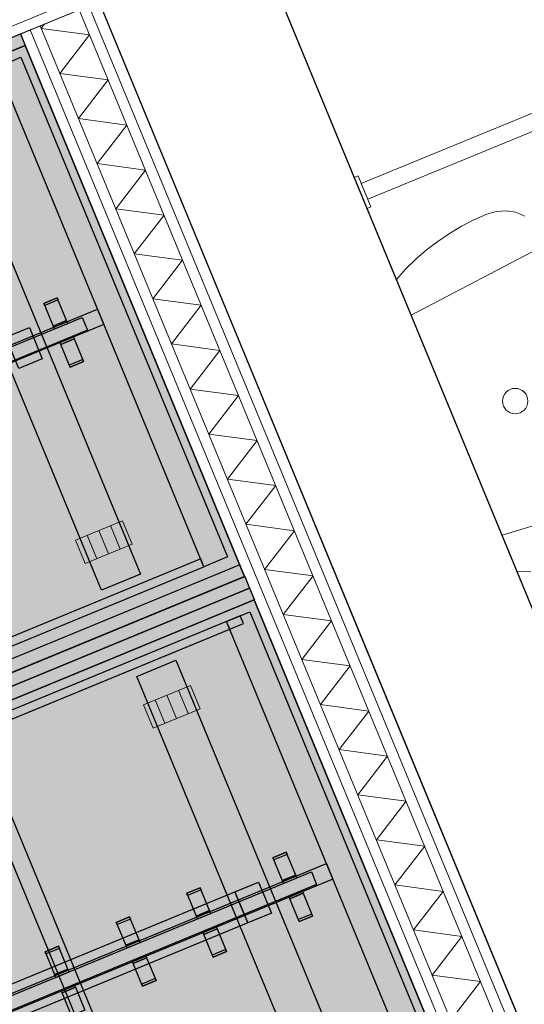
# Model space of a CAD drawing. Header units: millimetres. Extents: x -76965 to -69, y -21129 to 30747.
# Tile 32 of 65: x -25603 to -25006, y 12399 to 13564. Entities that reach past the tile are written whole.
import ezdxf
from ezdxf.enums import TextEntityAlignment as Align

# ---------------------------------------------------------------- set-up
doc = ezdxf.new("R2010")
doc.units = ezdxf.units.MM
doc.header["$MEASUREMENT"] = 0
doc.linetypes.add('B0204', pattern=[650, 500, -50, 50, -50])
doc.linetypes.add('B0702', pattern=[58.685, 39.06, -19.625001])
for name, color, linetype in [('022 Binnenwanden', 7, 'Continuous'), ('022 Binnenwanden Doorsnede-arcering', 7, 'Continuous'), ('022 Binnenwanden Laagscheidingslijnen', 7, 'Continuous'), ('079 Vaste inrichting', 7, 'Continuous'), ('079 Vaste inrichting 2D arcering', 7, 'Continuous'), ('079 Vaste inrichting Afdek-arcering', 7, 'Continuous'), ('102 Teksten ruimten _ Zones', 7, 'Continuous'), ('102 Teksten ruimten _ Zones Zone omranding', 7, 'Continuous'), ('102 Teksten ruimten _ Zones Zone tekst', 7, 'Continuous')]:
    doc.layers.add(name, color=color, linetype=linetype)
doc.styles.add('GENERATED_STYLE_1', font='txt')

# ---------------------------------------------------------------- blocks, each defined once
blk = doc.blocks.new('miva_1.7_11_1', base_point=(-23722.3, 12827))
at = {"layer": '102 Teksten ruimten _ Zones Zone omranding', "color": 2, "linetype": 'Continuous', "lineweight": 0}
for p, q in [((-25509.4, 13585.6), (-25192.5, 12817.6)), ((-25192.5, 12817.6), (-24696.7, 11616.3))]:
    blk.add_line(p, q, dxfattribs=at)
at = {"layer": '102 Teksten ruimten _ Zones Zone tekst', "color": 2, "lineweight": 0, "style": 'GENERATED_STYLE_1'}
for tag, height, p in [('ROOM_LSIZE', 150, (-23493.4, 13184.7)), ('ROOM_NAME', 250, (-23343.5, 12798.7)), ('ROOM_NUMBER', 150, (-23253.6, 12603.7))]:
    blk.add_attdef(tag, text='', height=height, rotation=202.424, dxfattribs=at).set_placement(p, align=Align.TOP_LEFT)
blk = doc.blocks.new('Wall_9_1', base_point=(-14928.8, 18059.9))
at = {"layer": '022 Binnenwanden', "color": 1, "linetype": 'Continuous', "lineweight": 0, "flags": 128}
blk.add_lwpolyline([(-26630.4, 13123), (-20664.5, 15584.9)], dxfattribs=at)
at = {"layer": '022 Binnenwanden Laagscheidingslijnen', "color": 9, "linetype": 'Continuous', "lineweight": 0}
blk.add_line((-26635.1, 13134.5), (-20669.3, 15596.4), dxfattribs=at)
blk = doc.blocks.new('*X75')
at = {"layer": '022 Binnenwanden Doorsnede-arcering', "color": 250, "linetype": 'Continuous', "lineweight": 0, "true_color": 0x3f3f3f}
for p, q in [((-25577.4, 13553.9), (-25573.4, 13559.2)), ((-25577.4, 13553.9), (-25520.2, 13546.3)), ((-25555.4, 13500.5), (-25520.2, 13546.3)), ((-25555.4, 13500.5), (-25498.2, 13492.9)), ((-25533.4, 13447.1), (-25498.2, 13492.9)), ((-25533.4, 13447.1), (-25476.2, 13439.5)), ((-25511.4, 13393.8), (-25476.2, 13439.5)), ((-25511.4, 13393.8), (-25454.1, 13386.2)), ((-25489.3, 13340.4), (-25454.1, 13386.2)), ((-25489.3, 13340.4), (-25432.1, 13332.8)), ((-25467.3, 13287), (-25432.1, 13332.8)), ((-25467.3, 13287), (-25410.1, 13279.4)), ((-25445.3, 13233.7), (-25410.1, 13279.4)), ((-25445.3, 13233.7), (-25388.1, 13226.1)), ((-25423.3, 13180.3), (-25388.1, 13226.1)), ((-25423.3, 13180.3), (-25366, 13172.7)), ((-25401.2, 13126.9), (-25366, 13172.7)), ((-25401.2, 13126.9), (-25344, 13119.3)), ((-25379.2, 13073.6), (-25344, 13119.3)), ((-25379.2, 13073.6), (-25322, 13065.9)), ((-25357.2, 13020.2), (-25322, 13065.9)), ((-25357.2, 13020.2), (-25300, 13012.6)), ((-25335.2, 12966.8), (-25300, 13012.6)), ((-25335.2, 12966.8), (-25277.9, 12959.2)), ((-25313.2, 12913.4), (-25277.9, 12959.2)), ((-25313.2, 12913.4), (-25255.9, 12905.8)), ((-25291.1, 12860.1), (-25255.9, 12905.8)), ((-25291.1, 12860.1), (-25233.9, 12852.5)), ((-25269.1, 12806.7), (-25233.9, 12852.5)), ((-25269.1, 12806.7), (-25211.9, 12799.1)), ((-25247.1, 12753.3), (-25211.9, 12799.1)), ((-25247.1, 12753.3), (-25189.9, 12745.7)), ((-25225.1, 12700), (-25189.9, 12745.7)), ((-25225.1, 12700), (-25167.8, 12692.4)), ((-25203, 12646.6), (-25167.8, 12692.4)), ((-25203, 12646.6), (-25145.8, 12639)), ((-25181, 12593.2), (-25145.8, 12639)), ((-25181, 12593.2), (-25123.8, 12585.6)), ((-25159, 12539.9), (-25123.8, 12585.6)), ((-25159, 12539.9), (-25101.8, 12532.2)), ((-25137, 12486.5), (-25101.8, 12532.2)), ((-25137, 12486.5), (-25079.7, 12478.9)), ((-25114.9, 12433.1), (-25079.7, 12478.9)), ((-25114.9, 12433.1), (-25057.7, 12425.5)), ((-25092.9, 12379.8), (-25057.7, 12425.5))]:
    blk.add_line(p, q, dxfattribs=at)
blk = doc.blocks.new('Wall_17_1', base_point=(-25509.4, 13585.6))
at = {"layer": '022 Binnenwanden', "color": 1, "linetype": 'Continuous', "lineweight": 0, "flags": 128}
for points in [[(-24696.7, 11616.3), (-25509.4, 13585.6)], [(-25578.7, 13557), (-25532.5, 13576)], [(-25601.8, 13547.4), (-25590.3, 13552.2)], [(-25601.8, 13547.4), (-24789.2, 11578.1)], [(-25590.3, 13552.2), (-25578.7, 13557)]]:
    blk.add_lwpolyline(points, dxfattribs=at)
at = {"layer": '022 Binnenwanden Laagscheidingslijnen', "color": 9, "linetype": 'Continuous', "lineweight": 0}
for p, q in [((-24719.8, 11606.7), (-25532.5, 13576)), ((-24708.3, 11611.5), (-25520.9, 13580.8)), ((-25590.3, 13552.2), (-24777.6, 11582.9)), ((-25578.7, 13557), (-24766.1, 11587.7))]:
    blk.add_line(p, q, dxfattribs=at)
at = {"layer": '022 Binnenwanden', "color": 1, "lineweight": 0}
blk.add_blockref('*X75', (0, 0), dxfattribs=at)
blk = doc.blocks.new('Slab_3_1', base_point=(-25336.7, 12905))
at = {"layer": '079 Vaste inrichting Afdek-arcering', "linetype": 'Continuous', "lineweight": 0, "true_color": 0xffffff}
blk.add_hatch(color=7, dxfattribs=at).paths.add_polyline_path([(-25336.7, 12905), (-26365.2, 12480.4), (-26359.5, 12466.5), (-25331, 12891.1)])
at = {"layer": '079 Vaste inrichting', "linetype": 'Continuous', "flags": 128}
blk.add_lwpolyline([(-25336.7, 12905), (-25331, 12891.1), (-26359.5, 12466.5), (-26365.2, 12480.4)], close=True, dxfattribs=at)
blk = doc.blocks.new('Slab_4_1', base_point=(-26364.7, 12512.1))
at = {"layer": '079 Vaste inrichting Afdek-arcering', "linetype": 'Continuous', "lineweight": 0, "true_color": 0xffffff}
blk.add_hatch(color=7, dxfattribs=at).paths.add_polyline_path([(-26364.7, 12512.1), (-25384.9, 12916.6), (-25388.7, 12925.9), (-26368.5, 12521.4)])
at = {"layer": '079 Vaste inrichting', "linetype": 'Continuous', "flags": 128}
blk.add_lwpolyline([(-26364.7, 12512.1), (-25384.9, 12916.6), (-25388.7, 12925.9), (-26368.5, 12521.4)], close=True, dxfattribs=at)
blk = doc.blocks.new('Slab_5_1', base_point=(-25503.2, 13203.2))
at = {"layer": '079 Vaste inrichting Afdek-arcering', "linetype": 'Continuous', "lineweight": 0, "true_color": 0xffffff}
blk.add_hatch(color=7, dxfattribs=at).paths.add_polyline_path([(-25503.2, 13203.2), (-25510.8, 13221.7), (-26490.6, 12817.2), (-26483, 12798.7)])
at = {"layer": '079 Vaste inrichting', "linetype": 'Continuous', "flags": 128}
blk.add_lwpolyline([(-25503.2, 13203.2), (-26483, 12798.7), (-26490.6, 12817.2), (-25510.8, 13221.7)], close=True, dxfattribs=at)
blk = doc.blocks.new('Slab_14_1', base_point=(-25554.3, 13179.8))
at = {"layer": '079 Vaste inrichting Afdek-arcering', "linetype": 'Continuous', "lineweight": 0, "true_color": 0xffffff}
blk.add_hatch(color=7, dxfattribs=at).paths.add_polyline_path([(-25554.3, 13179.8), (-25543.2, 13152.9), (-25527.3, 13159.4), (-25538.4, 13186.4)])
at = {"layer": '079 Vaste inrichting', "linetype": 'Continuous', "flags": 128}
blk.add_lwpolyline([(-25554.3, 13179.8), (-25538.4, 13186.4), (-25527.3, 13159.4), (-25543.2, 13152.9)], close=True, dxfattribs=at)
blk = doc.blocks.new('Slab_16_1', base_point=(-25574.3, 13228.4))
at = {"layer": '079 Vaste inrichting Afdek-arcering', "linetype": 'Continuous', "lineweight": 0, "true_color": 0xffffff}
blk.add_hatch(color=7, dxfattribs=at).paths.add_polyline_path([(-25574.3, 13228.4), (-25573.3, 13225.9), (-25557.4, 13232.4), (-25558.5, 13234.9)])
at = {"layer": '079 Vaste inrichting', "linetype": 'Continuous', "flags": 128}
blk.add_lwpolyline([(-25574.3, 13228.4), (-25558.5, 13234.9), (-25557.4, 13232.4), (-25573.3, 13225.9)], close=True, dxfattribs=at)
blk = doc.blocks.new('Slab_17_1', base_point=(-25555.7, 13183.2))
at = {"layer": '079 Vaste inrichting Afdek-arcering', "linetype": 'Continuous', "lineweight": 0, "true_color": 0xffffff}
blk.add_hatch(color=7, dxfattribs=at).paths.add_polyline_path([(-25555.7, 13183.2), (-25554.3, 13179.8), (-25538.4, 13186.4), (-25539.8, 13189.7)])
at = {"layer": '079 Vaste inrichting', "linetype": 'Continuous', "flags": 128}
blk.add_lwpolyline([(-25555.7, 13183.2), (-25539.8, 13189.7), (-25538.4, 13186.4), (-25554.3, 13179.8)], close=True, dxfattribs=at)
blk = doc.blocks.new('Slab_24_1', base_point=(-25336.8, 12904.9))
at = {"layer": '079 Vaste inrichting Afdek-arcering', "linetype": 'Continuous', "lineweight": 0, "true_color": 0xffffff}
blk.add_hatch(color=7, dxfattribs=at).paths.add_polyline_path([(-25336.8, 12904.9), (-25342.6, 12919), (-26387.1, 12487.8), (-26381.4, 12473.9)])
at = {"layer": '079 Vaste inrichting', "linetype": 'Continuous', "flags": 128}
blk.add_lwpolyline([(-25336.8, 12904.9), (-25342.6, 12919), (-26387.1, 12487.8), (-26381.4, 12473.9)], close=True, dxfattribs=at)
blk = doc.blocks.new('Slab_25_1', base_point=(-25596.4, 13533.6))
at = {"layer": '079 Vaste inrichting Afdek-arcering', "linetype": 'Continuous', "lineweight": 0, "true_color": 0xffffff}
blk.add_hatch(color=7, dxfattribs=at).paths.add_polyline_path([(-25596.4, 13533.6), (-26622.4, 13110.1), (-26362.9, 12481.5), (-25336.8, 12904.9)])
at = {"layer": '079 Vaste inrichting', "linetype": 'Continuous', "flags": 128}
blk.add_lwpolyline([(-25596.4, 13533.6), (-25336.8, 12904.9), (-26362.9, 12481.5), (-26622.4, 13110.1)], close=True, dxfattribs=at)
blk = doc.blocks.new('Slab_27_1', base_point=(-25596.4, 13533.6))
at = {"layer": '079 Vaste inrichting Afdek-arcering', "linetype": 'Continuous', "lineweight": 0, "true_color": 0xffffff}
blk.add_hatch(color=7, dxfattribs=at).paths.add_polyline_path([(-25596.4, 13533.6), (-26622.4, 13110.1), (-26362.9, 12481.5), (-25336.8, 12904.9)])
at = {"layer": '079 Vaste inrichting', "linetype": 'Continuous', "flags": 128}
blk.add_lwpolyline([(-25596.4, 13533.6), (-26622.4, 13110.1), (-26362.9, 12481.5), (-25336.8, 12904.9)], close=True, dxfattribs=at)
blk = doc.blocks.new('Slab_41_1', base_point=(-25576.1, 13162.7))
at = {"layer": '079 Vaste inrichting Afdek-arcering', "linetype": 'Continuous', "lineweight": 0, "true_color": 0xffffff}
blk.add_hatch(color=7, dxfattribs=at).paths.add_polyline_path([(-25576.1, 13162.7), (-25591.4, 13199.7), (-25619.1, 13188.3), (-25603.9, 13151.3)])
at = {"layer": '079 Vaste inrichting', "linetype": 'Continuous', "flags": 128}
blk.add_lwpolyline([(-25576.1, 13162.7), (-25603.9, 13151.3), (-25619.1, 13188.3), (-25591.4, 13199.7)], close=True, dxfattribs=at)
blk = doc.blocks.new('Slab_57_1', base_point=(-25735.2, 13443.3))
at = {"layer": '079 Vaste inrichting Afdek-arcering', "linetype": 'Continuous', "lineweight": 0, "true_color": 0xffffff}
blk.add_hatch(color=7, dxfattribs=at).paths.add_polyline_path([(-25735.2, 13443.3), (-25506.3, 12888.7), (-25460.1, 12907.7), (-25689, 13462.3)])
at = {"layer": '079 Vaste inrichting', "linetype": 'Continuous', "flags": 128}
blk.add_lwpolyline([(-25735.2, 13443.3), (-25689, 13462.3), (-25460.1, 12907.7), (-25506.3, 12888.7)], close=True, dxfattribs=at)
blk = doc.blocks.new('Slab_69_1', base_point=(-25543.2, 13152.9))
at = {"layer": '079 Vaste inrichting Afdek-arcering', "linetype": 'Continuous', "lineweight": 0, "true_color": 0xffffff}
blk.add_hatch(color=7, dxfattribs=at).paths.add_polyline_path([(-25543.2, 13152.9), (-25527.3, 13159.4), (-25528.3, 13161.9), (-25544.2, 13155.4)])
at = {"layer": '079 Vaste inrichting', "linetype": 'Continuous', "flags": 128}
blk.add_lwpolyline([(-25543.2, 13152.9), (-25527.3, 13159.4), (-25528.3, 13161.9), (-25544.2, 13155.4)], close=True, dxfattribs=at)
blk = doc.blocks.new('Slab_70_1', base_point=(-25563.2, 13201.4))
at = {"layer": '079 Vaste inrichting Afdek-arcering', "linetype": 'Continuous', "lineweight": 0, "true_color": 0xffffff}
blk.add_hatch(color=7, dxfattribs=at).paths.add_polyline_path([(-25563.2, 13201.4), (-25547.4, 13208), (-25558.5, 13234.9), (-25574.3, 13228.4)])
at = {"layer": '079 Vaste inrichting', "linetype": 'Continuous', "flags": 128}
blk.add_lwpolyline([(-25563.2, 13201.4), (-25547.4, 13208), (-25558.5, 13234.9), (-25574.3, 13228.4)], close=True, dxfattribs=at)
blk = doc.blocks.new('Slab_71_1', base_point=(-25561.8, 13198.1))
at = {"layer": '079 Vaste inrichting Afdek-arcering', "linetype": 'Continuous', "lineweight": 0, "true_color": 0xffffff}
blk.add_hatch(color=7, dxfattribs=at).paths.add_polyline_path([(-25561.8, 13198.1), (-25546, 13204.7), (-25547.4, 13208), (-25563.2, 13201.4)])
at = {"layer": '079 Vaste inrichting', "linetype": 'Continuous', "flags": 128}
blk.add_lwpolyline([(-25561.8, 13198.1), (-25546, 13204.7), (-25547.4, 13208), (-25563.2, 13201.4)], close=True, dxfattribs=at)
blk = doc.blocks.new('Slab_72_1', base_point=(-25357.2, 12928.1))
at = {"layer": '079 Vaste inrichting Afdek-arcering', "linetype": 'Continuous', "lineweight": 0, "true_color": 0xffffff}
blk.add_hatch(color=7, dxfattribs=at).paths.add_polyline_path([(-25357.2, 12928.1), (-25601.4, 13519.7), (-25629.1, 13508.2), (-25384.9, 12916.6)])
at = {"layer": '079 Vaste inrichting', "linetype": 'Continuous', "flags": 128}
blk.add_lwpolyline([(-25357.2, 12928.1), (-25384.9, 12916.6), (-25629.1, 13508.2), (-25601.4, 13519.7)], close=True, dxfattribs=at)
blk = doc.blocks.new('Slab_87_1', base_point=(-25601.9, 13547.6))
at = {"layer": '079 Vaste inrichting Afdek-arcering', "linetype": 'Continuous', "lineweight": 0, "true_color": 0xffffff}
blk.add_hatch(color=7, dxfattribs=at).paths.add_polyline_path([(-25601.9, 13547.6), (-26630.4, 13123), (-26624.7, 13109.1), (-25596.2, 13533.7)])
at = {"layer": '079 Vaste inrichting', "linetype": 'Continuous', "flags": 128}
blk.add_lwpolyline([(-25601.9, 13547.6), (-25596.2, 13533.7), (-26624.7, 13109.1), (-26630.4, 13123)], close=True, dxfattribs=at)
blk = doc.blocks.new('Slab_88_1', base_point=(-26469.4, 12823.4))
at = {"layer": '079 Vaste inrichting Afdek-arcering', "linetype": 'Continuous', "lineweight": 0, "true_color": 0xffffff}
blk.add_hatch(color=7, dxfattribs=at).paths.add_polyline_path([(-26469.4, 12823.4), (-26463.2, 12808.5), (-25522.7, 13196.8), (-25528.8, 13211.7)])
at = {"layer": '079 Vaste inrichting', "linetype": 'Continuous', "flags": 128}
blk.add_lwpolyline([(-26469.4, 12823.4), (-25528.8, 13211.7), (-25522.7, 13196.8), (-26463.2, 12808.5)], close=True, dxfattribs=at)
blk = doc.blocks.new('Slab_91_1', base_point=(-25232.3, 12546.7))
at = {"layer": '079 Vaste inrichting Afdek-arcering', "linetype": 'Continuous', "lineweight": 0, "true_color": 0xffffff}
blk.add_hatch(color=7, dxfattribs=at).paths.add_polyline_path([(-25232.3, 12546.7), (-25239.9, 12565.2), (-26219.7, 12160.7), (-26212.1, 12142.2)])
at = {"layer": '079 Vaste inrichting', "linetype": 'Continuous', "flags": 128}
blk.add_lwpolyline([(-25232.3, 12546.7), (-26212.1, 12142.2), (-26219.7, 12160.7), (-25239.9, 12565.2)], close=True, dxfattribs=at)
blk = doc.blocks.new('Slab_92_1', base_point=(-25488.7, 12495.4))
at = {"layer": '079 Vaste inrichting Afdek-arcering', "linetype": 'Continuous', "lineweight": 0, "true_color": 0xffffff}
blk.add_hatch(color=7, dxfattribs=at).paths.add_polyline_path([(-25488.7, 12495.4), (-25487.6, 12492.9), (-25471.8, 12499.5), (-25472.8, 12502)])
at = {"layer": '079 Vaste inrichting', "linetype": 'Continuous', "flags": 128}
blk.add_lwpolyline([(-25488.7, 12495.4), (-25472.8, 12502), (-25471.8, 12499.5), (-25487.6, 12492.9)], close=True, dxfattribs=at)
blk = doc.blocks.new('Slab_95_1', base_point=(-25477.5, 12468.5))
at = {"layer": '079 Vaste inrichting Afdek-arcering', "linetype": 'Continuous', "lineweight": 0, "true_color": 0xffffff}
blk.add_hatch(color=7, dxfattribs=at).paths.add_polyline_path([(-25477.5, 12468.5), (-25461.7, 12475), (-25472.8, 12502), (-25488.7, 12495.4)])
at = {"layer": '079 Vaste inrichting', "linetype": 'Continuous', "flags": 128}
blk.add_lwpolyline([(-25477.5, 12468.5), (-25461.7, 12475), (-25472.8, 12502), (-25488.7, 12495.4)], close=True, dxfattribs=at)
blk = doc.blocks.new('Slab_96_1', base_point=(-25342, 12858.4))
at = {"layer": '079 Vaste inrichting Afdek-arcering', "linetype": 'Continuous', "lineweight": 0, "true_color": 0xffffff}
blk.add_hatch(color=7, dxfattribs=at).paths.add_polyline_path([(-25342, 12858.4), (-26321.8, 12453.9), (-26318, 12444.7), (-25338.2, 12849.2)])
at = {"layer": '079 Vaste inrichting', "linetype": 'Continuous', "flags": 128}
blk.add_lwpolyline([(-25342, 12858.4), (-26321.8, 12453.9), (-26318, 12444.7), (-25338.2, 12849.2)], close=True, dxfattribs=at)
blk = doc.blocks.new('Slab_97_1', base_point=(-25572.8, 12460.7))
at = {"layer": '079 Vaste inrichting Afdek-arcering', "linetype": 'Continuous', "lineweight": 0, "true_color": 0xffffff}
blk.add_hatch(color=7, dxfattribs=at).paths.add_polyline_path([(-25572.8, 12460.7), (-25571.8, 12458.2), (-25555.9, 12464.7), (-25557, 12467.2)])
at = {"layer": '079 Vaste inrichting', "linetype": 'Continuous', "flags": 128}
blk.add_lwpolyline([(-25572.8, 12460.7), (-25557, 12467.2), (-25555.9, 12464.7), (-25571.8, 12458.2)], close=True, dxfattribs=at)
blk = doc.blocks.new('Slab_100_1', base_point=(-25283.4, 12523.4))
at = {"layer": '079 Vaste inrichting Afdek-arcering', "linetype": 'Continuous', "lineweight": 0, "true_color": 0xffffff}
blk.add_hatch(color=7, dxfattribs=at).paths.add_polyline_path([(-25283.4, 12523.4), (-25272.3, 12496.4), (-25256.4, 12502.9), (-25267.5, 12529.9)])
at = {"layer": '079 Vaste inrichting', "linetype": 'Continuous', "flags": 128}
blk.add_lwpolyline([(-25283.4, 12523.4), (-25267.5, 12529.9), (-25256.4, 12502.9), (-25272.3, 12496.4)], close=True, dxfattribs=at)
blk = doc.blocks.new('Slab_102_1', base_point=(-25303.4, 12571.9))
at = {"layer": '079 Vaste inrichting Afdek-arcering', "linetype": 'Continuous', "lineweight": 0, "true_color": 0xffffff}
blk.add_hatch(color=7, dxfattribs=at).paths.add_polyline_path([(-25303.4, 12571.9), (-25302.4, 12569.4), (-25286.5, 12576), (-25287.6, 12578.5)])
at = {"layer": '079 Vaste inrichting', "linetype": 'Continuous', "flags": 128}
blk.add_lwpolyline([(-25303.4, 12571.9), (-25287.6, 12578.5), (-25286.5, 12576), (-25302.4, 12569.4)], close=True, dxfattribs=at)
blk = doc.blocks.new('Slab_103_1', base_point=(-25284.8, 12526.7))
at = {"layer": '079 Vaste inrichting Afdek-arcering', "linetype": 'Continuous', "lineweight": 0, "true_color": 0xffffff}
blk.add_hatch(color=7, dxfattribs=at).paths.add_polyline_path([(-25284.8, 12526.7), (-25283.4, 12523.4), (-25267.5, 12529.9), (-25268.9, 12533.2)])
at = {"layer": '079 Vaste inrichting', "linetype": 'Continuous', "flags": 128}
blk.add_lwpolyline([(-25284.8, 12526.7), (-25268.9, 12533.2), (-25267.5, 12529.9), (-25283.4, 12523.4)], close=True, dxfattribs=at)
blk = doc.blocks.new('Slab_104_1', base_point=(-25561.7, 12433.7))
at = {"layer": '079 Vaste inrichting Afdek-arcering', "linetype": 'Continuous', "lineweight": 0, "true_color": 0xffffff}
blk.add_hatch(color=7, dxfattribs=at).paths.add_polyline_path([(-25561.7, 12433.7), (-25545.9, 12440.3), (-25557, 12467.2), (-25572.8, 12460.7)])
at = {"layer": '079 Vaste inrichting', "linetype": 'Continuous', "flags": 128}
blk.add_lwpolyline([(-25561.7, 12433.7), (-25545.9, 12440.3), (-25557, 12467.2), (-25572.8, 12460.7)], close=True, dxfattribs=at)
blk = doc.blocks.new('Slab_105_1', base_point=(-25560.3, 12430.4))
at = {"layer": '079 Vaste inrichting Afdek-arcering', "linetype": 'Continuous', "lineweight": 0, "true_color": 0xffffff}
blk.add_hatch(color=7, dxfattribs=at).paths.add_polyline_path([(-25560.3, 12430.4), (-25544.5, 12437), (-25545.9, 12440.3), (-25561.7, 12433.7)])
at = {"layer": '079 Vaste inrichting', "linetype": 'Continuous', "flags": 128}
blk.add_lwpolyline([(-25560.3, 12430.4), (-25544.5, 12437), (-25545.9, 12440.3), (-25561.7, 12433.7)], close=True, dxfattribs=at)
blk = doc.blocks.new('Slab_108_1', base_point=(-25386.6, 12484.6))
at = {"layer": '079 Vaste inrichting Afdek-arcering', "linetype": 'Continuous', "lineweight": 0, "true_color": 0xffffff}
blk.add_hatch(color=7, dxfattribs=at).paths.add_polyline_path([(-25386.6, 12484.6), (-25385.2, 12481.3), (-25369.4, 12487.8), (-25370.8, 12491.2)])
at = {"layer": '079 Vaste inrichting', "linetype": 'Continuous', "flags": 128}
blk.add_lwpolyline([(-25386.6, 12484.6), (-25370.8, 12491.2), (-25369.4, 12487.8), (-25385.2, 12481.3)], close=True, dxfattribs=at)
blk = doc.blocks.new('Slab_111_1', base_point=(-25325.5, 12877.2))
at = {"layer": '079 Vaste inrichting Afdek-arcering', "linetype": 'Continuous', "lineweight": 0, "true_color": 0xffffff}
blk.add_hatch(color=7, dxfattribs=at).paths.add_polyline_path([(-25325.5, 12877.2), (-26351.5, 12453.6), (-26092, 11825), (-25065.9, 12248.4)])
at = {"layer": '079 Vaste inrichting', "linetype": 'Continuous', "flags": 128}
blk.add_lwpolyline([(-25325.5, 12877.2), (-25065.9, 12248.4), (-26092, 11825), (-26351.5, 12453.6)], close=True, dxfattribs=at)
blk = doc.blocks.new('Slab_113_1', base_point=(-25325.5, 12877.2))
at = {"layer": '079 Vaste inrichting Afdek-arcering', "linetype": 'Continuous', "lineweight": 0, "true_color": 0xffffff}
blk.add_hatch(color=7, dxfattribs=at).paths.add_polyline_path([(-25325.5, 12877.2), (-26351.5, 12453.6), (-26092, 11825), (-25065.9, 12248.4)])
at = {"layer": '079 Vaste inrichting', "linetype": 'Continuous', "flags": 128}
blk.add_lwpolyline([(-25325.5, 12877.2), (-26351.5, 12453.6), (-26092, 11825), (-25065.9, 12248.4)], close=True, dxfattribs=at)
blk = doc.blocks.new('Slab_127_1', base_point=(-25305.2, 12506.3))
at = {"layer": '079 Vaste inrichting Afdek-arcering', "linetype": 'Continuous', "lineweight": 0, "true_color": 0xffffff}
blk.add_hatch(color=7, dxfattribs=at).paths.add_polyline_path([(-25305.2, 12506.3), (-25320.5, 12543.2), (-25348.2, 12531.8), (-25333, 12494.8)])
at = {"layer": '079 Vaste inrichting', "linetype": 'Continuous', "flags": 128}
blk.add_lwpolyline([(-25305.2, 12506.3), (-25333, 12494.8), (-25348.2, 12531.8), (-25320.5, 12543.2)], close=True, dxfattribs=at)
blk = doc.blocks.new('Slab_128_1', base_point=(-25374.1, 12454.3))
at = {"layer": '079 Vaste inrichting Afdek-arcering', "linetype": 'Continuous', "lineweight": 0, "true_color": 0xffffff}
blk.add_hatch(color=7, dxfattribs=at).paths.add_polyline_path([(-25374.1, 12454.3), (-25358.3, 12460.9), (-25359.3, 12463.4), (-25375.1, 12456.8)])
at = {"layer": '079 Vaste inrichting', "linetype": 'Continuous', "flags": 128}
blk.add_lwpolyline([(-25374.1, 12454.3), (-25358.3, 12460.9), (-25359.3, 12463.4), (-25375.1, 12456.8)], close=True, dxfattribs=at)
blk = doc.blocks.new('Slab_131_1', base_point=(-25470, 12450.2))
at = {"layer": '079 Vaste inrichting Afdek-arcering', "linetype": 'Continuous', "lineweight": 0, "true_color": 0xffffff}
blk.add_hatch(color=7, dxfattribs=at).paths.add_polyline_path([(-25470, 12450.2), (-25468.6, 12446.9), (-25452.8, 12453.4), (-25454.1, 12456.7)])
at = {"layer": '079 Vaste inrichting', "linetype": 'Continuous', "flags": 128}
blk.add_lwpolyline([(-25470, 12450.2), (-25454.1, 12456.7), (-25452.8, 12453.4), (-25468.6, 12446.9)], close=True, dxfattribs=at)
blk = doc.blocks.new('Slab_139_1', base_point=(-25552.8, 12412.1))
at = {"layer": '079 Vaste inrichting Afdek-arcering', "linetype": 'Continuous', "lineweight": 0, "true_color": 0xffffff}
blk.add_hatch(color=7, dxfattribs=at).paths.add_polyline_path([(-25552.8, 12412.1), (-25541.7, 12385.2), (-25525.8, 12391.7), (-25536.9, 12418.7)])
at = {"layer": '079 Vaste inrichting', "linetype": 'Continuous', "flags": 128}
blk.add_lwpolyline([(-25552.8, 12412.1), (-25536.9, 12418.7), (-25525.8, 12391.7), (-25541.7, 12385.2)], close=True, dxfattribs=at)
blk = doc.blocks.new('Slab_140_1', base_point=(-25476.2, 12465.2))
at = {"layer": '079 Vaste inrichting Afdek-arcering', "linetype": 'Continuous', "lineweight": 0, "true_color": 0xffffff}
blk.add_hatch(color=7, dxfattribs=at).paths.add_polyline_path([(-25476.2, 12465.2), (-25460.3, 12471.7), (-25461.7, 12475), (-25477.5, 12468.5)])
at = {"layer": '079 Vaste inrichting', "linetype": 'Continuous', "flags": 128}
blk.add_lwpolyline([(-25476.2, 12465.2), (-25460.3, 12471.7), (-25461.7, 12475), (-25477.5, 12468.5)], close=True, dxfattribs=at)
blk = doc.blocks.new('Slab_141_1', base_point=(-25554.2, 12415.5))
at = {"layer": '079 Vaste inrichting Afdek-arcering', "linetype": 'Continuous', "lineweight": 0, "true_color": 0xffffff}
blk.add_hatch(color=7, dxfattribs=at).paths.add_polyline_path([(-25554.2, 12415.5), (-25552.8, 12412.1), (-25536.9, 12418.7), (-25538.3, 12422)])
at = {"layer": '079 Vaste inrichting', "linetype": 'Continuous', "flags": 128}
blk.add_lwpolyline([(-25554.2, 12415.5), (-25538.3, 12422), (-25536.9, 12418.7), (-25552.8, 12412.1)], close=True, dxfattribs=at)
blk = doc.blocks.new('Slab_142_1', base_point=(-25405.3, 12529.9))
at = {"layer": '079 Vaste inrichting Afdek-arcering', "linetype": 'Continuous', "lineweight": 0, "true_color": 0xffffff}
blk.add_hatch(color=7, dxfattribs=at).paths.add_polyline_path([(-25405.3, 12529.9), (-25404.3, 12527.4), (-25388.4, 12533.9), (-25389.4, 12536.4)])
at = {"layer": '079 Vaste inrichting', "linetype": 'Continuous', "flags": 128}
blk.add_lwpolyline([(-25405.3, 12529.9), (-25389.4, 12536.4), (-25388.4, 12533.9), (-25404.3, 12527.4)], close=True, dxfattribs=at)
blk = doc.blocks.new('Slab_143_1', base_point=(-25464.3, 12786.8))
at = {"layer": '079 Vaste inrichting Afdek-arcering', "linetype": 'Continuous', "lineweight": 0, "true_color": 0xffffff}
blk.add_hatch(color=7, dxfattribs=at).paths.add_polyline_path([(-25464.3, 12786.8), (-25235.4, 12232.2), (-25189.1, 12251.3), (-25418.1, 12805.9)])
at = {"layer": '079 Vaste inrichting', "linetype": 'Continuous', "flags": 128}
blk.add_lwpolyline([(-25464.3, 12786.8), (-25418.1, 12805.9), (-25189.1, 12251.3), (-25235.4, 12232.2)], close=True, dxfattribs=at)
blk = doc.blocks.new('Slab_148_1', base_point=(-25457.5, 12419.9))
at = {"layer": '079 Vaste inrichting Afdek-arcering', "linetype": 'Continuous', "lineweight": 0, "true_color": 0xffffff}
blk.add_hatch(color=7, dxfattribs=at).paths.add_polyline_path([(-25457.5, 12419.9), (-25441.6, 12426.5), (-25442.7, 12429), (-25458.5, 12422.4)])
at = {"layer": '079 Vaste inrichting', "linetype": 'Continuous', "flags": 128}
blk.add_lwpolyline([(-25457.5, 12419.9), (-25441.6, 12426.5), (-25442.7, 12429), (-25458.5, 12422.4)], close=True, dxfattribs=at)
blk = doc.blocks.new('Slab_149_1', base_point=(-25468.6, 12446.9))
at = {"layer": '079 Vaste inrichting Afdek-arcering', "linetype": 'Continuous', "lineweight": 0, "true_color": 0xffffff}
blk.add_hatch(color=7, dxfattribs=at).paths.add_polyline_path([(-25468.6, 12446.9), (-25457.5, 12419.9), (-25441.6, 12426.5), (-25452.8, 12453.4)])
at = {"layer": '079 Vaste inrichting', "linetype": 'Continuous', "flags": 128}
blk.add_lwpolyline([(-25468.6, 12446.9), (-25452.8, 12453.4), (-25441.6, 12426.5), (-25457.5, 12419.9)], close=True, dxfattribs=at)
blk = doc.blocks.new('Slab_150_1', base_point=(-25385.2, 12481.3))
at = {"layer": '079 Vaste inrichting Afdek-arcering', "linetype": 'Continuous', "lineweight": 0, "true_color": 0xffffff}
blk.add_hatch(color=7, dxfattribs=at).paths.add_polyline_path([(-25385.2, 12481.3), (-25374.1, 12454.3), (-25358.3, 12460.9), (-25369.4, 12487.8)])
at = {"layer": '079 Vaste inrichting', "linetype": 'Continuous', "flags": 128}
blk.add_lwpolyline([(-25385.2, 12481.3), (-25369.4, 12487.8), (-25358.3, 12460.9), (-25374.1, 12454.3)], close=True, dxfattribs=at)
blk = doc.blocks.new('Slab_155_1', base_point=(-25272.3, 12496.4))
at = {"layer": '079 Vaste inrichting Afdek-arcering', "linetype": 'Continuous', "lineweight": 0, "true_color": 0xffffff}
blk.add_hatch(color=7, dxfattribs=at).paths.add_polyline_path([(-25272.3, 12496.4), (-25256.4, 12502.9), (-25257.4, 12505.4), (-25273.3, 12498.9)])
at = {"layer": '079 Vaste inrichting', "linetype": 'Continuous', "flags": 128}
blk.add_lwpolyline([(-25272.3, 12496.4), (-25256.4, 12502.9), (-25257.4, 12505.4), (-25273.3, 12498.9)], close=True, dxfattribs=at)
blk = doc.blocks.new('Slab_156_1', base_point=(-25292.3, 12545))
at = {"layer": '079 Vaste inrichting Afdek-arcering', "linetype": 'Continuous', "lineweight": 0, "true_color": 0xffffff}
blk.add_hatch(color=7, dxfattribs=at).paths.add_polyline_path([(-25292.3, 12545), (-25276.4, 12551.5), (-25287.6, 12578.5), (-25303.4, 12571.9)])
at = {"layer": '079 Vaste inrichting', "linetype": 'Continuous', "flags": 128}
blk.add_lwpolyline([(-25292.3, 12545), (-25276.4, 12551.5), (-25287.6, 12578.5), (-25303.4, 12571.9)], close=True, dxfattribs=at)
blk = doc.blocks.new('Slab_157_1', base_point=(-25290.9, 12541.6))
at = {"layer": '079 Vaste inrichting Afdek-arcering', "linetype": 'Continuous', "lineweight": 0, "true_color": 0xffffff}
blk.add_hatch(color=7, dxfattribs=at).paths.add_polyline_path([(-25290.9, 12541.6), (-25275.1, 12548.2), (-25276.4, 12551.5), (-25292.3, 12545)])
at = {"layer": '079 Vaste inrichting', "linetype": 'Continuous', "flags": 128}
blk.add_lwpolyline([(-25290.9, 12541.6), (-25275.1, 12548.2), (-25276.4, 12551.5), (-25292.3, 12545)], close=True, dxfattribs=at)
blk = doc.blocks.new('Slab_158_1', base_point=(-25086.3, 12271.6))
at = {"layer": '079 Vaste inrichting Afdek-arcering', "linetype": 'Continuous', "lineweight": 0, "true_color": 0xffffff}
blk.add_hatch(color=7, dxfattribs=at).paths.add_polyline_path([(-25086.3, 12271.6), (-25330.5, 12863.2), (-25358.2, 12851.7), (-25114, 12260.2)])
at = {"layer": '079 Vaste inrichting', "linetype": 'Continuous', "flags": 128}
blk.add_lwpolyline([(-25086.3, 12271.6), (-25114, 12260.2), (-25358.2, 12851.7), (-25330.5, 12863.2)], close=True, dxfattribs=at)
blk = doc.blocks.new('Slab_163_1', base_point=(-25394.2, 12502.9))
at = {"layer": '079 Vaste inrichting Afdek-arcering', "linetype": 'Continuous', "lineweight": 0, "true_color": 0xffffff}
blk.add_hatch(color=7, dxfattribs=at).paths.add_polyline_path([(-25394.2, 12502.9), (-25378.3, 12509.4), (-25389.4, 12536.4), (-25405.3, 12529.9)])
at = {"layer": '079 Vaste inrichting', "linetype": 'Continuous', "flags": 128}
blk.add_lwpolyline([(-25394.2, 12502.9), (-25378.3, 12509.4), (-25389.4, 12536.4), (-25405.3, 12529.9)], close=True, dxfattribs=at)
blk = doc.blocks.new('Slab_164_1', base_point=(-25392.8, 12499.6))
at = {"layer": '079 Vaste inrichting Afdek-arcering', "linetype": 'Continuous', "lineweight": 0, "true_color": 0xffffff}
blk.add_hatch(color=7, dxfattribs=at).paths.add_polyline_path([(-25392.8, 12499.6), (-25376.9, 12506.1), (-25378.3, 12509.4), (-25394.2, 12502.9)])
at = {"layer": '079 Vaste inrichting', "linetype": 'Continuous', "flags": 128}
blk.add_lwpolyline([(-25392.8, 12499.6), (-25376.9, 12506.1), (-25378.3, 12509.4), (-25394.2, 12502.9)], close=True, dxfattribs=at)
blk = doc.blocks.new('Slab_170_1', base_point=(-25401.8, 12109.8))
at = {"layer": '079 Vaste inrichting Afdek-arcering', "linetype": 'Continuous', "lineweight": 0, "true_color": 0xffffff}
blk.add_hatch(color=7, dxfattribs=at).paths.add_polyline_path([(-25401.8, 12109.8), (-25660.9, 12737.4), (-25679.4, 12729.8), (-25420.3, 12102.2)])
at = {"layer": '079 Vaste inrichting', "linetype": 'Continuous', "flags": 128}
blk.add_lwpolyline([(-25401.8, 12109.8), (-25420.3, 12102.2), (-25679.4, 12729.8), (-25660.9, 12737.4)], close=True, dxfattribs=at)
blk = doc.blocks.new('Slab_171_1', base_point=(-26106.2, 12218.9))
at = {"layer": '079 Vaste inrichting Afdek-arcering', "linetype": 'Continuous', "lineweight": 0, "true_color": 0xffffff}
blk.add_hatch(color=7, dxfattribs=at).paths.add_polyline_path([(-26106.2, 12218.9), (-26090.9, 12181.9), (-25333, 12494.8), (-25348.2, 12531.8)])
at = {"layer": '079 Vaste inrichting', "linetype": 'Continuous', "flags": 128}
blk.add_lwpolyline([(-26106.2, 12218.9), (-25348.2, 12531.8), (-25333, 12494.8), (-26090.9, 12181.9)], close=True, dxfattribs=at)
blk = doc.blocks.new('Slab_172_1', base_point=(-25358.2, 12851.7))
at = {"layer": '079 Vaste inrichting Afdek-arcering', "linetype": 'Continuous', "lineweight": 0, "true_color": 0xffffff}
blk.add_hatch(color=7, dxfattribs=at).paths.add_polyline_path([(-25358.2, 12851.7), (-26338, 12447.2), (-26334.2, 12438), (-25354.4, 12842.5)])
at = {"layer": '079 Vaste inrichting', "linetype": 'Continuous', "flags": 128}
blk.add_lwpolyline([(-25358.2, 12851.7), (-26338, 12447.2), (-26334.2, 12438), (-25354.4, 12842.5)], close=True, dxfattribs=at)
blk = doc.blocks.new('Slab_173_1', base_point=(-25331, 12891.1))
at = {"layer": '079 Vaste inrichting Afdek-arcering', "linetype": 'Continuous', "lineweight": 0, "true_color": 0xffffff}
blk.add_hatch(color=7, dxfattribs=at).paths.add_polyline_path([(-25331, 12891.1), (-26359.5, 12466.5), (-26353.7, 12452.6), (-25325.3, 12877.2)])
at = {"layer": '079 Vaste inrichting', "linetype": 'Continuous', "flags": 128}
blk.add_lwpolyline([(-25331, 12891.1), (-25325.3, 12877.2), (-26353.7, 12452.6), (-26359.5, 12466.5)], close=True, dxfattribs=at)
blk = doc.blocks.new('Slab_174_1', base_point=(-26198.5, 12166.9))
at = {"layer": '079 Vaste inrichting Afdek-arcering', "linetype": 'Continuous', "lineweight": 0, "true_color": 0xffffff}
blk.add_hatch(color=7, dxfattribs=at).paths.add_polyline_path([(-26198.5, 12166.9), (-26192.3, 12152), (-25251.8, 12540.3), (-25257.9, 12555.3)])
at = {"layer": '079 Vaste inrichting', "linetype": 'Continuous', "flags": 128}
blk.add_lwpolyline([(-26198.5, 12166.9), (-25257.9, 12555.3), (-25251.8, 12540.3), (-26192.3, 12152)], close=True, dxfattribs=at)
blk = doc.blocks.new('Wall_38_1', base_point=(-25362.6, 13754.3))
at = {"layer": '022 Binnenwanden', "linetype": 'Continuous', "flags": 128}
for points in [[(-24511.9, 11692.6), (-25324.5, 13661.9)], [(-25509.4, 13585.6), (-24696.7, 11616.3)]]:
    blk.add_lwpolyline(points, dxfattribs=at)
blk = doc.blocks.new('Buis 17')
at = {"layer": '079 Vaste inrichting 2D arcering', "linetype": 'Continuous', "lineweight": 0, "true_color": 0x3f3f3f}
blk.add_hatch(color=250, dxfattribs=at).paths.add_polyline_path([(0, 30), (0, -30), (30, -30), (30, 30)])
at = {"layer": '079 Vaste inrichting', "color": 1, "linetype": 'Continuous', "lineweight": 0}
for p, q in [((0, 30), (0, -30)), ((30, 30), (0, 30)), ((30, -30), (30, 30)), ((0, -30), (30, -30))]:
    blk.add_line(p, q, dxfattribs=at)
at = {"layer": '079 Vaste inrichting', "color": 1, "linetype": 'B0702', "lineweight": 0}
for p, q in [((0, 15), (30, 15)), ((0, -15), (30, -15))]:
    blk.add_line(p, q, dxfattribs=at)
at = {"layer": '079 Vaste inrichting', "color": 9, "linetype": 'B0204', "lineweight": 0}
blk.add_line((0, 0), (30, 0), dxfattribs=at)
blk = doc.blocks.new('Invalidentoilet 17')
at = {"layer": '079 Vaste inrichting', "color": 1, "linetype": 'Continuous', "lineweight": 0}
for p, q in [((-186.8, 0), (-193.9, -15.1)), ((186.8, 0), (-186.8, 0)), ((-141, 0), (-173.3, -350.4)), ((141, 0), (-141, 0)), ((173.3, -350.4), (141, 0)), ((193.9, -15.1), (186.8, 0)), ((317.5, 0), (277.5, 0)), ((277.5, 0), (277.5, -5)), ((317.5, -5), (317.5, 0)), ((277.5, -5), (317.5, -5)), ((287.5, -5), (287.5, -740)), ((307.5, -5), (287.5, -5)), ((307.5, -740), (307.5, -5)), ((200.1, -30.5), (193.9, -15.1)), ((205.4, -46.3), (200.1, -30.5)), ((209.7, -62.4), (205.4, -46.3)), ((213.1, -78.7), (209.7, -62.4)), ((215.5, -95.2), (213.1, -78.7)), ((217, -111.8), (215.5, -95.2)), ((217.5, -128.5), (217, -111.8)), ((216.2, -140), (217.5, -128.5)), ((206.3, -160.9), (212.4, -151)), ((212.4, -151), (216.2, -140)), ((198.2, -169.1), (206.3, -160.9))]:
    blk.add_line(p, q, dxfattribs=at)
blk.add_circle((0, -75), 15, dxfattribs=at)

msp = doc.modelspace()

# ---------------------------------------------------------------- linework, layer by layer
at = {"layer": '102 Teksten ruimten _ Zones Zone omranding', "color": 33, "linetype": 'Continuous', "lineweight": 0, "true_color": 0xb3a584, "flags": 128}
msp.add_lwpolyline([(-12109.1, 11215.2), (-14894.8, 17965.8), (-23198.4, 14539.2), (-22348.3, 12479.2), (-24751.7, 11487.4), (-25601.8, 13547.4), (-36819, 8918.6), (-36127.5, 7242.9), (-32039.8, 8929.7), (-29945.6, 3854.8), (-14792.2, 10108)], close=True, dxfattribs=at)
at = {"layer": '102 Teksten ruimten _ Zones Zone omranding', "color": 9, "linetype": 'Continuous', "lineweight": 0, "flags": 128}
msp.add_lwpolyline([(-25509.4, 13585.6), (-25192.5, 12817.6), (-24696.7, 11616.3), (-22478.2, 12531.8), (-23290.9, 14501.1)], close=True, dxfattribs=at)

# ---------------------------------------------------------------- block references
at = {"layer": '022 Binnenwanden', "color": 1, "lineweight": 0}
for name, p in [('Wall_9_1', (-14928.8, 18059.9)), ('Wall_17_1', (-25509.4, 13585.6))]:
    msp.add_blockref(name, p, dxfattribs=at)
at = {"layer": '022 Binnenwanden'}
msp.add_blockref('Wall_38_1', (-25362.6, 13754.3), dxfattribs=at)
at = {"layer": '079 Vaste inrichting', "color": 250, "linetype": 'Continuous', "lineweight": 0, "true_color": 0x1f1f1f, "zscale": 1000, "rotation": 112.4239737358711}
msp.add_blockref('Invalidentoilet 17', (-25086.1, 13084.1), dxfattribs=at)
at = {"layer": '079 Vaste inrichting', "linetype": 'Continuous'}
for name, p in [('Slab_87_1', (-25601.9, 13547.6)), ('Slab_25_1', (-25596.4, 13533.6)), ('Slab_27_1', (-25596.4, 13533.6)), ('Slab_72_1', (-25357.2, 12928.1)), ('Slab_57_1', (-25735.2, 13443.3)), ('Slab_16_1', (-25574.3, 13228.4)), ('Slab_70_1', (-25563.2, 13201.4)), ('Slab_5_1', (-25503.2, 13203.2)), ('Slab_88_1', (-26469.4, 12823.4)), ('Slab_71_1', (-25561.8, 13198.1)), ('Slab_41_1', (-25576.1, 13162.7)), ('Slab_17_1', (-25555.7, 13183.2)), ('Slab_14_1', (-25554.3, 13179.8)), ('Slab_69_1', (-25543.2, 13152.9)), ('Slab_24_1', (-25336.8, 12904.9)), ('Slab_4_1', (-26364.7, 12512.1)), ('Slab_3_1', (-25336.7, 12905)), ('Slab_173_1', (-25331, 12891.1)), ('Slab_111_1', (-25325.5, 12877.2)), ('Slab_113_1', (-25325.5, 12877.2)), ('Slab_96_1', (-25342, 12858.4)), ('Slab_158_1', (-25086.3, 12271.6)), ('Slab_172_1', (-25358.2, 12851.7)), ('Slab_143_1', (-25464.3, 12786.8)), ('Slab_170_1', (-25401.8, 12109.8)), ('Slab_102_1', (-25303.4, 12571.9)), ('Slab_156_1', (-25292.3, 12545)), ('Slab_91_1', (-25232.3, 12546.7)), ('Slab_174_1', (-26198.5, 12166.9)), ('Slab_157_1', (-25290.9, 12541.6)), ('Slab_142_1', (-25405.3, 12529.9)), ('Slab_163_1', (-25394.2, 12502.9)), ('Slab_127_1', (-25305.2, 12506.3)), ('Slab_103_1', (-25284.8, 12526.7)), ('Slab_171_1', (-26106.2, 12218.9)), ('Slab_100_1', (-25283.4, 12523.4)), ('Slab_164_1', (-25392.8, 12499.6)), ('Slab_92_1', (-25488.7, 12495.4)), ('Slab_95_1', (-25477.5, 12468.5)), ('Slab_155_1', (-25272.3, 12496.4)), ('Slab_108_1', (-25386.6, 12484.6)), ('Slab_150_1', (-25385.2, 12481.3)), ('Slab_140_1', (-25476.2, 12465.2)), ('Slab_97_1', (-25572.8, 12460.7)), ('Slab_104_1', (-25561.7, 12433.7)), ('Slab_128_1', (-25374.1, 12454.3)), ('Slab_131_1', (-25470, 12450.2)), ('Slab_149_1', (-25468.6, 12446.9)), ('Slab_105_1', (-25560.3, 12430.4)), ('Slab_148_1', (-25457.5, 12419.9)), ('Slab_141_1', (-25554.2, 12415.5)), ('Slab_139_1', (-25552.8, 12412.1))]:
    msp.add_blockref(name, p, dxfattribs=at)
at = {"layer": '079 Vaste inrichting', "color": 2, "linetype": 'Continuous', "lineweight": 0, "zscale": 1000, "rotation": 112.4331218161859}
for p in [(-25497.7, 12931.8), (-25417.3, 12736.9)]:
    msp.add_blockref('Buis 17', p, dxfattribs=at)
at = {"layer": '102 Teksten ruimten _ Zones', "color": 2, "linetype": 'Continuous', "lineweight": 0}
msp.add_blockref('miva_1.7_11_1', (-23722.3, 12827), dxfattribs=at)

doc.saveas('drawing.dxf')
